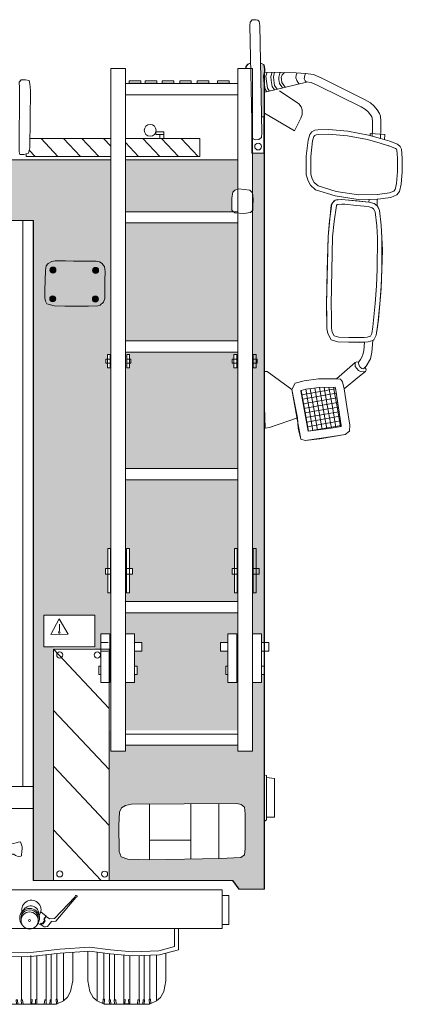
# Model space of a CAD drawing. Header units: metres. Extents: x -167 to 262, y -186 to 508.
# Tile 52 of 256: x 244.29 to 245.32, y -172.57 to -169.92. Entities that reach past the tile are written whole.
import ezdxf

# ---------------------------------------------------------------- set-up
doc = ezdxf.new("R2010")
doc.units = ezdxf.units.M
doc.header["$MEASUREMENT"] = 0
pattern_1 = [(10, (241.35346, -171.160779), (-0.00216785, 0.01229449), []), (100, (241.35346, -171.160779), (0.01229449, 0.00216785), [])]

msp = doc.modelspace()

# ---------------------------------------------------------------- hatches: boundary and pattern name
at = {"linetype": 'Continuous', "lineweight": 18}
h = msp.add_hatch(color=1, dxfattribs=at)
h.paths.add_polyline_path([(242.6164, -170.0512), (242.6174, -170.0678), (242.6174, -171.8306), (242.8089, -171.8306), (242.8089, -171.7654), (242.6275, -171.7654), (242.6275, -171.634), (243.0252, -171.634), (243.0252, -171.7654), (242.8941, -171.7654), (242.8941, -171.8306), (243.0342, -171.8306), (243.0342, -171.6119), (243.1841, -171.6119), (243.1841, -171.8306), (243.2386, -171.8306), (243.2386, -170.4585), (244.3299, -170.4585), (244.3299, -171.8306), (244.3835, -171.8306), (244.3835, -171.6058), (244.3578, -171.6058), (244.3578, -171.5206), (244.4946, -171.5206), (244.4946, -171.6119), (244.511, -171.6119), (244.511, -171.5942), (244.5112, -171.5942), (244.5112, -171.5708), (244.5376, -171.5708), (244.5376, -171.4599), (244.5295, -171.4599), (244.5295, -171.4097), (244.5234, -171.4097), (244.5234, -171.3948), (244.5295, -171.3948), (244.5295, -171.3407), (244.5376, -171.3407), (244.5376, -170.8548), (244.5288, -170.8548), (244.5288, -170.8423), (244.5245, -170.8423), (244.5245, -170.8315), (244.5288, -170.8315), (244.5288, -170.8191), (244.5376, -170.8191), (244.5376, -170.2955), (243.8642, -170.2955), (243.8644, -170.2977), (243.7041, -170.2984), (243.7044, -170.2955), (243.3758, -170.2955), (243.3758, -170.3196), (243.3743, -170.3331), (243.3638, -170.3338), (243.3628, -170.3171), (243.0376, -170.3171), (243.0376, -170.2955), (243.0194, -170.2955), (243.0194, -170.3171), (242.6964, -170.3171), (242.6946, -170.3331), (242.6842, -170.3338), (242.6831, -170.3156), (242.6832, -170.2955), (242.6663, -170.2955), (242.6663, -170.0517), (242.6663, -170.0436), (242.6632, -170.0399), (242.6178, -170.0399)])
h.paths.add_polyline_path([(242.6454, -170.3931), (242.6475, -170.3702), (242.6894, -170.3652), (242.7005, -170.3747), (242.703, -170.3906), (242.7025, -170.4301), (242.6699, -170.4323), (242.6468, -170.428), (242.6462, -170.4135)], flags=0)
h.paths.add_polyline_path([(242.7973, -171.5476), (242.7984, -171.5476), (242.802, -171.5397), (242.8156, -171.5364), (242.8852, -171.5367), (242.8979, -171.5436), (242.8979, -171.5499), (242.8995, -171.558), (242.8917, -171.5709), (242.8726, -171.572), (242.8104, -171.572), (242.7984, -171.5657)], flags=0)
h.paths.add_polyline_path([(243.0426, -170.6562), (243.0425, -170.6141), (243.0425, -170.5915), (243.0449, -170.5727), (243.0604, -170.5631), (243.1272, -170.5631), (243.1491, -170.5624), (243.1831, -170.5634), (243.1999, -170.5721), (243.203, -170.5886), (243.2038, -170.6431), (243.2038, -170.6696), (243.198, -170.6785), (243.1884, -170.6812), (243.1792, -170.6842), (243.1499, -170.6846), (243.086, -170.6846), (243.057, -170.6833), (243.0433, -170.6701)], flags=0)
h.paths.add_polyline_path([(244.3606, -170.6666), (244.3607, -170.647), (244.3618, -170.5924), (244.365, -170.576), (244.3819, -170.5674), (244.4159, -170.5667), (244.4378, -170.5674), (244.5046, -170.5679), (244.52, -170.5777), (244.5224, -170.5964), (244.5222, -170.619), (244.5218, -170.6669), (244.5161, -170.6843), (244.5028, -170.6883), (244.4782, -170.6893), (244.4143, -170.6889), (244.3851, -170.6883), (244.3758, -170.6852), (244.3629, -170.6815)], flags=0)
for points in [[(244.9502, -170.0678), (244.9512, -170.0512), (244.9498, -170.0399), (244.9403, -170.0399), (244.943, -170.1794), (244.9491, -170.1794), (244.9491, -170.2768), (244.9191, -170.2768), (244.9191, -170.3834), (244.9193, -170.3836), (244.9208, -170.4007), (244.9198, -170.4211), (244.9194, -170.4309), (244.9191, -170.4312), (244.9191, -171.5708), (244.9435, -171.5708), (244.9435, -171.5942), (244.9502, -171.5942)], [(244.8795, -170.2955), (244.5772, -170.2955), (244.5772, -170.4348), (244.8679, -170.4348), (244.8634, -170.4301), (244.8632, -170.3979), (244.8657, -170.382), (244.8715, -170.3771), (244.8795, -170.374)], [(244.8795, -170.465), (244.5772, -170.465), (244.5772, -170.7824), (244.8795, -170.7824)], [(244.3903, -170.5918, 1), (244.3742, -170.5918, 1)], [(244.505, -170.5926, 1), (244.4888, -170.5926, 1)], [(244.3898, -170.6691, 1), (244.3736, -170.6691, 1)], [(244.5045, -170.6698, 1), (244.4883, -170.6698, 1)], [(244.8331, -171.5942), (244.8528, -171.5942), (244.8528, -171.5708), (244.8795, -171.5708), (244.8795, -171.5137), (244.5772, -171.5137), (244.5772, -171.5708), (244.602, -171.5708), (244.602, -171.5942), (244.6216, -171.5942), (244.6216, -171.6175), (244.602, -171.6175), (244.602, -171.6577), (244.6085, -171.6577), (244.6085, -171.6802), (244.602, -171.6802), (244.602, -171.7017), (244.5772, -171.7017), (244.5772, -171.8306), (244.8795, -171.8306), (244.8795, -171.7017), (244.8528, -171.7017), (244.8528, -171.6802), (244.8471, -171.6802), (244.8471, -171.6577), (244.8528, -171.6577), (244.8528, -171.6175), (244.8331, -171.6175)], [(244.9502, -171.6802), (244.9435, -171.6802), (244.9435, -171.7017), (244.9191, -171.7017), (244.9191, -171.8306), (244.9502, -171.8306)], [(244.3835, -171.8306), (244.3299, -171.8306), (244.3299, -172.2344), (244.3835, -172.2344)]]:
    msp.add_hatch(color=1, dxfattribs=at).paths.add_polyline_path(points)
at = {"linetype": 'Continuous', "lineweight": 18, "true_color": 0xdfdfdf}
h = msp.add_hatch(color=254, dxfattribs=at)
h.paths.add_polyline_path([(244.3606, -170.6666), (244.362, -170.6758), (244.3662, -170.6824), (244.3758, -170.6852), (244.3851, -170.6883), (244.4143, -170.6889), (244.4782, -170.6893), (244.5028, -170.6883), (244.509, -170.6864), (244.5183, -170.6777), (244.5214, -170.6681), (244.5218, -170.6611), (244.5222, -170.619), (244.5224, -170.5964), (244.5206, -170.5824), (244.5182, -170.579), (244.5149, -170.5744), (244.5076, -170.5698), (244.4987, -170.5679), (244.4378, -170.5674), (244.4159, -170.5667), (244.3882, -170.5672), (244.3793, -170.5687), (244.3697, -170.5737), (244.3642, -170.5802), (244.3618, -170.5924), (244.3607, -170.647)])
h.paths.add_polyline_path([(244.3898, -170.6691, -1), (244.3736, -170.6691, -1)], flags=0)
h.paths.add_polyline_path([(244.3742, -170.5918, -1), (244.3903, -170.5918, -1)], flags=0)
h.paths.add_polyline_path([(244.4883, -170.6698, -1), (244.5045, -170.6698, -1)], flags=0)
h.paths.add_polyline_path([(244.505, -170.5926, -1), (244.4888, -170.5926, -1)], flags=0)
at = {"linetype": 'Continuous', "lineweight": 18}
h = msp.add_hatch(color=1, dxfattribs=at)
h.paths.add_polyline_path([(244.5772, -171.1261), (244.8795, -171.1261), (244.8795, -170.8126), (244.5772, -170.8126)])
h.paths.add_polyline_path([(244.5808, -170.8548), (244.5808, -170.8191), (244.5884, -170.8191), (244.5884, -170.8315), (244.5916, -170.8315), (244.5916, -170.8423), (244.5884, -170.8423), (244.5884, -170.8548)], flags=0)
h.paths.add_polyline_path([(244.8646, -170.8423), (244.8646, -170.8315), (244.8689, -170.8315), (244.8689, -170.8191), (244.8765, -170.8191), (244.8765, -170.8548), (244.8689, -170.8548), (244.8689, -170.8423)], flags=0)
at = {"linetype": 'Continuous', "lineweight": 13}
h = msp.add_hatch(dxfattribs=at)
h.set_pattern_fill('NET_0001', style=0, pattern_type=2)
h.set_pattern_definition(pattern_1)
h.paths.add_polyline_path([(245.1495, -170.9599), (245.1429, -170.9153), (245.1411, -170.9071), (245.0978, -170.9078), (245.0625, -170.9125), (245.0497, -170.9156), (245.049, -170.9169), (245.0567, -170.9599)])
h = msp.add_hatch(dxfattribs=at)
h.set_pattern_fill('NET_0001', style=0, pattern_type=2)
h.set_pattern_definition(pattern_1)
h.paths.add_polyline_path([(245.0567, -170.9599), (245.0684, -171.0256), (245.1307, -171.0172), (245.1571, -171.013), (245.1572, -171.0098), (245.1499, -170.9626), (245.1495, -170.9599)])
at = {"linetype": 'Continuous', "lineweight": 18}
h = msp.add_hatch(color=1, dxfattribs=at)
h.paths.add_polyline_path([(244.5772, -171.1563), (244.5772, -171.4835), (244.8795, -171.4835), (244.8795, -171.4599), (244.8703, -171.4599), (244.8703, -171.4097), (244.8643, -171.4097), (244.8643, -171.3948), (244.8703, -171.3948), (244.8703, -171.3407), (244.8795, -171.3407), (244.8795, -171.1563)])
h.paths.add_polyline_path([(244.5803, -171.4599), (244.5803, -171.3407), (244.588, -171.3407), (244.588, -171.3948), (244.5963, -171.3948), (244.5963, -171.4097), (244.588, -171.4097), (244.588, -171.4599)], flags=0)
h = msp.add_hatch(color=1, dxfattribs=at)
h.paths.add_polyline_path([(244.5333, -171.8306), (244.5333, -172.2344), (244.8656, -172.2344), (244.8834, -172.2577), (244.9502, -172.2577), (244.9502, -171.8306), (244.9191, -171.8306), (244.9191, -171.8862), (244.8795, -171.8862), (244.8795, -171.8704), (244.5772, -171.8704), (244.5772, -171.8862), (244.5376, -171.8862), (244.5376, -171.8306)])
h.paths.add_polyline_path([(244.5594, -172.0852), (244.5609, -172.0505), (244.5668, -172.0387), (244.5771, -172.0321), (244.5933, -172.0292), (244.8767, -172.027), (244.8885, -172.0299), (244.8973, -172.0373), (244.8996, -172.055), (244.8996, -172.1486), (244.8973, -172.1655), (244.8878, -172.1721), (244.8324, -172.1751), (244.6413, -172.1788), (244.5838, -172.1773), (244.5653, -172.1707), (244.5601, -172.1559)], flags=0)

# ---------------------------------------------------------------- linework, layer by layer
at = {"color": 7, "linetype": 'Continuous', "lineweight": 13}
for p, q in [((244.3009, -170.4585), (244.3009, -171.9817)), ((244.642, -172.1257), (244.642, -172.0288)), ((244.7535, -172.0279), (244.7535, -172.1766)), ((244.828, -172.0273), (244.828, -172.1752)), ((244.7535, -172.1257), (244.642, -172.1257)), ((244.642, -172.1257), (244.642, -172.1788)), ((244.2973, -172.5552), (244.2974, -172.4394)), ((244.3227, -172.5548), (244.3228, -172.4362)), ((244.3385, -172.5548), (244.3385, -172.4362)), ((244.3639, -172.5552), (244.3639, -172.4343)), ((244.3776, -172.555), (244.3777, -172.4328)), ((244.3925, -172.5538), (244.3926, -172.4312)), ((244.4102, -172.5577), (244.4102, -172.4296)), ((244.5013, -172.5577), (244.5013, -172.4274)), ((244.519, -172.5538), (244.519, -172.4295)), ((244.5339, -172.555), (244.5339, -172.4313)), ((244.5476, -172.5553), (244.5476, -172.4327)), ((244.573, -172.5548), (244.573, -172.4362)), ((244.5888, -172.5548), (244.5888, -172.4362)), ((244.6142, -172.5553), (244.6142, -172.4363)), ((244.6279, -172.555), (244.628, -172.4358)), ((244.6428, -172.5538), (244.6428, -172.4353)), ((244.6605, -172.5577), (244.6605, -172.4346))]:
    msp.add_line(p, q, dxfattribs=at)
for points in [[(244.9118, -169.9338), (244.9124, -169.925), (244.9177, -169.9188), (244.9222, -169.918), (244.9284, -169.918), (244.9332, -169.9191), (244.9372, -169.9231), (244.9383, -169.9338), (244.9438, -170.2228), (244.9433, -170.2348), (244.9358, -170.2408), (244.9268, -170.2413), (244.9208, -170.2388), (244.9178, -170.2328)], [(244.5376, -170.0495), (244.5772, -170.0495), (244.5772, -171.8862), (244.5376, -171.8862)], [(244.8795, -170.0495), (244.9191, -170.0495), (244.9191, -171.8862), (244.8795, -171.8862)], [(244.2925, -170.1011), (244.2911, -170.0862), (244.2965, -170.0794), (244.3087, -170.0801), (244.3182, -170.0815), (244.3203, -170.0909), (244.3216, -170.1085), (244.3196, -170.2627), (244.3169, -170.2776), (244.304, -170.281), (244.2932, -170.2803), (244.2911, -170.2736)], [(244.5873, -170.0821), (244.6185, -170.0821), (244.6185, -170.0888), (244.5873, -170.0888)], [(244.6303, -170.0821), (244.6616, -170.0821), (244.6616, -170.0888), (244.6303, -170.0888)], [(244.6763, -170.0821), (244.7076, -170.0821), (244.7076, -170.0888), (244.6763, -170.0888)], [(244.7232, -170.0821), (244.7544, -170.0821), (244.7544, -170.0888), (244.7232, -170.0888)], [(244.7701, -170.0821), (244.8013, -170.0821), (244.8013, -170.0888), (244.7701, -170.0888)], [(244.8249, -170.0821), (244.8562, -170.0821), (244.8562, -170.0888), (244.8249, -170.0888)], [(244.659, -170.2199), (244.6801, -170.2199), (244.6801, -170.2266), (244.659, -170.2266)], [(244.6696, -170.2266), (244.6805, -170.2266), (244.6805, -170.2375), (244.6696, -170.2375)], [(244.912, -170.377), (244.9193, -170.3836), (244.9208, -170.4007), (244.9198, -170.4211), (244.9194, -170.4309), (244.9136, -170.4366), (244.896, -170.4397), (244.8711, -170.4379), (244.8634, -170.4301), (244.8632, -170.3979), (244.8657, -170.382), (244.8715, -170.3771), (244.8817, -170.3731)], [(245.2321, -170.4086), (245.2465, -170.4127), (245.254, -170.4189), (245.259, -170.4273), (245.2608, -170.4318), (245.2653, -170.4712), (245.2671, -170.5045), (245.267, -170.5897), (245.2653, -170.6347), (245.2615, -170.6831), (245.2549, -170.7457), (245.2519, -170.7667), (245.2451, -170.7797), (245.2426, -170.7808), (245.2299, -170.7847), (245.2199, -170.7859), (245.1774, -170.7858), (245.1488, -170.7849), (245.1302, -170.7791), (245.1214, -170.7628), (245.1191, -170.7488), (245.1185, -170.7165), (245.1179, -170.6842), (245.12, -170.5928), (245.122, -170.5014), (245.1262, -170.4591), (245.1327, -170.4132), (245.1381, -170.4065), (245.1413, -170.4034), (245.1586, -170.4022), (245.1684, -170.4024), (245.2003, -170.4055)], [(245.2298, -170.4209), (245.2406, -170.424), (245.2444, -170.4271), (245.2477, -170.4328), (245.2486, -170.4349), (245.2529, -170.4723), (245.2547, -170.5049), (245.2545, -170.5894), (245.2528, -170.634), (245.249, -170.682), (245.2425, -170.7442), (245.2399, -170.7628), (245.2363, -170.7697), (245.2273, -170.7725), (245.2192, -170.7734), (245.1776, -170.7733), (245.1509, -170.7725), (245.1388, -170.7687), (245.1334, -170.7587), (245.1316, -170.7477), (245.131, -170.7163), (245.1304, -170.6842), (245.1324, -170.5931), (245.1345, -170.5021), (245.1386, -170.4606), (245.1445, -170.4183), (245.1468, -170.4155), (245.1589, -170.4147), (245.1677, -170.4148), (245.199, -170.4179)], [(244.4378, -170.5674), (244.4987, -170.5679), (244.5076, -170.5698), (244.5149, -170.5744), (244.5182, -170.579), (244.5206, -170.5824), (244.5224, -170.5964), (244.5222, -170.619), (244.5218, -170.6611), (244.5214, -170.6681), (244.5183, -170.6777), (244.509, -170.6864), (244.5028, -170.6883), (244.4782, -170.6893), (244.4143, -170.6889), (244.3851, -170.6883), (244.3758, -170.6852), (244.3662, -170.6824), (244.362, -170.6758), (244.3606, -170.6666), (244.3607, -170.647), (244.3618, -170.5924), (244.3642, -170.5802), (244.3697, -170.5737), (244.3793, -170.5687), (244.3882, -170.5672), (244.4159, -170.5667)], [(244.5288, -170.8191), (244.5364, -170.8191), (244.5364, -170.8548), (244.5288, -170.8548)], [(244.5808, -170.8191), (244.5884, -170.8191), (244.5884, -170.8548), (244.5808, -170.8548)], [(244.8689, -170.8191), (244.8765, -170.8191), (244.8765, -170.8548), (244.8689, -170.8548)], [(244.9209, -170.8191), (244.9285, -170.8191), (244.9285, -170.8548), (244.9209, -170.8548)], [(245.0339, -170.8957), (245.0249, -170.9134), (245.0487, -171.0463), (245.0605, -171.05), (245.134, -171.04), (245.1684, -171.0345), (245.1795, -171.0249), (245.1804, -171.0087), (245.1727, -170.9591), (245.1656, -170.9111), (245.1614, -170.8925), (245.1555, -170.8854), (245.1448, -170.884), (245.096, -170.8848), (245.0583, -170.8898)], [(245.0497, -170.9156), (245.049, -170.9169), (245.0684, -171.0256), (245.1307, -171.0172), (245.1571, -171.013), (245.1572, -171.0098), (245.1499, -170.9626), (245.1429, -170.9153), (245.1411, -170.9071), (245.0978, -170.9078), (245.0625, -170.9125)], [(244.5295, -171.3407), (244.5372, -171.3407), (244.5372, -171.4599), (244.5295, -171.4599)], [(244.5803, -171.3407), (244.588, -171.3407), (244.588, -171.4599), (244.5803, -171.4599)], [(244.8703, -171.3407), (244.8781, -171.3407), (244.8781, -171.4599), (244.8703, -171.4599)], [(244.9211, -171.3407), (244.9289, -171.3407), (244.9289, -171.4599), (244.9211, -171.4599)], [(244.3578, -171.5206), (244.4946, -171.5206), (244.4946, -171.6058), (244.3578, -171.6058)], [(244.3764, -171.5728), (244.3989, -171.5305), (244.4231, -171.5718)], [(244.5112, -171.5708), (244.5355, -171.5708), (244.5355, -171.7017), (244.5112, -171.7017)], [(244.5776, -171.5708), (244.602, -171.5708), (244.602, -171.7017), (244.5776, -171.7017)], [(244.8528, -171.5708), (244.8771, -171.5708), (244.8771, -171.7017), (244.8528, -171.7017)], [(244.9192, -171.5708), (244.9435, -171.5708), (244.9435, -171.7017), (244.9192, -171.7017)], [(244.5333, -171.6119), (244.3835, -171.6119), (244.3835, -172.2344), (244.5333, -172.2344)], [(244.329, -171.9817), (243.7838, -171.9817), (243.7838, -172.041), (244.329, -172.041)], [(244.8767, -172.027), (244.8885, -172.0299), (244.8973, -172.0373), (244.8996, -172.055), (244.8996, -172.1486), (244.8973, -172.1655), (244.8878, -172.1721), (244.8324, -172.1751), (244.6413, -172.1788), (244.5838, -172.1773), (244.5653, -172.1707), (244.5601, -172.1559), (244.5594, -172.0852), (244.5609, -172.0505), (244.5668, -172.0387), (244.5771, -172.0321), (244.5933, -172.0292)], [(244.3644, -172.3309), (244.373, -172.3371), (244.386, -172.3364), (244.4409, -172.2788), (244.442, -172.2764), (244.4429, -172.2745), (244.4453, -172.2743), (244.4475, -172.2756), (244.4475, -172.2778), (244.4434, -172.2804), (244.3897, -172.3436), (244.378, -172.3448), (244.3678, -172.358), (244.3622, -172.3589), (244.3589, -172.3587), (244.3504, -172.354), (244.3521, -172.3511), (244.3555, -172.3512), (244.3611, -172.3426), (244.3589, -172.3383)], [(244.8371, -172.275), (244.855, -172.275), (244.855, -172.3526), (244.8371, -172.3526)]]:
    msp.add_lwpolyline(points, close=True, dxfattribs=at)
for points in [[(244.9403, -170.0355), (244.9421, -170.0356), (244.9497, -170.0391), (244.9512, -170.0512), (244.9502, -170.0678), (244.9502, -172.2577), (244.8931, -172.2577), (244.8825, -172.2577), (244.8648, -172.2344), (244.329, -172.2344), (244.329, -170.4585), (243.7838, -170.4585)], [(244.9403, -170.0354), (244.943, -170.0356), (244.9505, -170.0391), (244.952, -170.0512), (244.951, -170.0678), (244.951, -172.2577), (244.8939, -172.2577), (244.8834, -172.2577), (244.8656, -172.2344), (244.3299, -172.2344), (244.3299, -170.4585), (243.7847, -170.4585)], [(244.9013, -170.0495), (244.9013, -170.0436), (244.9063, -170.0376), (244.9124, -170.0351), (244.9138, -170.0351)], [(244.9022, -170.0495), (244.9021, -170.0436), (244.9072, -170.0376), (244.9132, -170.0351), (244.9138, -170.0351)], [(244.9513, -170.0588), (244.9485, -170.0693), (244.9497, -170.0838), (244.953, -170.1051), (244.9575, -170.1119)], [(244.9516, -170.0589), (245.0363, -170.0612), (245.0615, -170.0628), (245.0594, -170.0685), (245.0578, -170.077), (245.061, -170.0827), (245.064, -170.0858), (244.9793, -170.1067), (244.951, -170.1134)], [(244.958, -170.059), (244.9551, -170.0698), (244.9562, -170.083), (244.9592, -170.1026), (244.9644, -170.1102)], [(244.9716, -170.0594), (244.9685, -170.071), (244.9694, -170.0814), (244.9718, -170.0977), (244.9781, -170.107)], [(244.9784, -170.0596), (244.9751, -170.0716), (244.9759, -170.0806), (244.9781, -170.0952), (244.9849, -170.1053)], [(244.9951, -170.0601), (244.9924, -170.0622), (244.9895, -170.0729), (244.99, -170.0789), (244.9917, -170.0899), (244.9997, -170.1017)], [(245.0053, -170.0603), (244.9983, -170.0661), (244.9963, -170.0735), (244.9967, -170.0782), (244.9981, -170.0874), (245.0066, -170.1)], [(245.0391, -170.0614), (245.0362, -170.0673), (245.0356, -170.0747), (245.0381, -170.0814), (245.0431, -170.091)], [(245.0615, -170.0628), (245.0826, -170.0655), (245.1056, -170.0755), (245.2218, -170.1332), (245.236, -170.1418), (245.2459, -170.1505), (245.2543, -170.1606), (245.2603, -170.17), (245.2628, -170.1776), (245.2642, -170.1908), (245.2642, -170.2128), (245.2628, -170.2378)], [(244.5772, -170.0897), (244.8795, -170.0897)], [(245.0636, -170.0854), (245.0766, -170.0871), (245.0962, -170.0956), (245.2111, -170.1527), (245.2228, -170.1597), (245.2299, -170.166), (245.2364, -170.1738), (245.2401, -170.1796), (245.241, -170.1823), (245.242, -170.192), (245.242, -170.2122), (245.241, -170.2313)], [(244.8795, -170.12), (244.5772, -170.12)], [(244.9919, -170.1091), (245.0436, -170.1443), (245.0499, -170.1527), (245.0527, -170.1605), (245.0524, -170.1731), (245.0493, -170.1834), (245.0315, -170.2167), (244.951, -170.1692)], [(244.943, -170.1794), (244.9491, -170.1794), (244.9491, -170.2768), (244.9167, -170.2768), (244.9167, -170.1794)], [(245.2546, -170.4012), (245.2033, -170.4017), (245.1412, -170.3922), (245.0887, -170.3762), (245.0752, -170.3637), (245.0682, -170.3512), (245.0637, -170.3352), (245.0632, -170.2853), (245.0682, -170.2418), (245.0727, -170.2268), (245.0782, -170.2198), (245.0867, -170.2153), (245.0942, -170.2143), (245.1237, -170.2138), (245.1757, -170.2183), (245.2308, -170.2283), (245.2628, -170.2378)], [(245.2549, -170.3887), (245.2041, -170.3892), (245.144, -170.38), (245.0951, -170.3651), (245.0851, -170.3559), (245.0798, -170.3464), (245.0761, -170.3334), (245.0757, -170.2859), (245.0804, -170.2443), (245.0839, -170.2326), (245.0864, -170.2296), (245.0906, -170.2274), (245.0951, -170.2268), (245.1233, -170.2263), (245.1741, -170.2307), (245.2279, -170.2404), (245.2621, -170.2506)], [(245.274, -170.2411), (245.2747, -170.2265), (245.2358, -170.2246), (245.2355, -170.2297)], [(244.3199, -170.2377), (244.5376, -170.2377)], [(244.3503, -170.2377), (244.3953, -170.2859)], [(244.4108, -170.2375), (244.4561, -170.2859)], [(244.4601, -170.2375), (244.5054, -170.2859)], [(244.518, -170.2375), (244.5376, -170.2584)], [(244.5772, -170.2377), (244.7774, -170.2377), (244.7774, -170.2859), (244.5772, -170.2859)], [(244.5772, -170.2487), (244.6121, -170.2859)], [(244.6242, -170.2375), (244.6695, -170.2859)], [(244.6744, -170.2375), (244.7197, -170.2859)], [(244.7275, -170.2375), (244.7728, -170.2859)], [(245.2883, -170.2453), (245.3093, -170.2533), (245.3163, -170.2588), (245.3193, -170.2663), (245.3218, -170.2903), (245.3213, -170.3272), (245.3188, -170.3607), (245.3143, -170.3807), (245.3068, -170.3897), (245.2908, -170.3962), (245.2558, -170.4012), (245.2546, -170.4012)], [(245.2593, -170.2497), (245.2848, -170.2572)], [(245.2628, -170.2378), (245.2883, -170.2453)], [(244.5376, -170.2859), (244.3102, -170.2859), (244.3102, -170.2794)], [(244.3185, -170.2688), (244.3346, -170.2859)], [(245.2839, -170.2569), (245.3031, -170.2643), (245.306, -170.2665), (245.3071, -170.2693), (245.3093, -170.2908), (245.3089, -170.3267), (245.3065, -170.3589), (245.3028, -170.375), (245.2992, -170.3793), (245.2875, -170.3841), (245.2548, -170.3887), (245.2544, -170.3887)], [(243.7838, -170.2955), (244.5376, -170.2955)], [(243.7847, -170.2955), (244.5376, -170.2955)], [(244.5772, -170.2955), (244.8795, -170.2955)], [(244.5772, -170.2955), (244.8795, -170.2955)], [(245.2321, -170.4086), (245.1684, -170.4024), (245.1488, -170.4021), (245.1413, -170.4034), (245.1349, -170.4096), (245.1305, -170.4168), (245.122, -170.5014), (245.1179, -170.6842), (245.1191, -170.7488), (245.1214, -170.7628), (245.1302, -170.7791), (245.1488, -170.7849), (245.2059, -170.7866), (245.2199, -170.7859)], [(245.2323, -170.4014), (245.2321, -170.4086)], [(245.2546, -170.4012), (245.254, -170.4189)], [(244.5772, -170.4348), (244.8795, -170.4348)], [(245.2426, -170.7808), (245.2451, -170.7797), (245.2519, -170.7667), (245.2579, -170.7247), (245.265, -170.6415), (245.269, -170.5378), (245.2653, -170.4712), (245.2608, -170.4318), (245.2572, -170.4228), (245.254, -170.4189)], [(244.8795, -170.465), (244.5772, -170.465)], [(244.5772, -170.7824), (244.8795, -170.7824)], [(245.2426, -170.7808), (245.24, -170.8123), (245.2361, -170.8309), (245.2245, -170.8502), (245.2183, -170.8564), (245.2168, -170.8575), (245.2134, -170.8564), (245.2089, -170.8527), (245.2049, -170.847), (245.204, -170.8413), (245.205, -170.8383)], [(245.2199, -170.7859), (245.218, -170.8091), (245.2159, -170.819)], [(244.5364, -170.8423), (244.5245, -170.8423), (244.5245, -170.8315), (244.5364, -170.8315)], [(244.8795, -170.8126), (244.5772, -170.8126)], [(244.5808, -170.8315), (244.5916, -170.8315), (244.5916, -170.8423), (244.5808, -170.8423)], [(244.8765, -170.8423), (244.8646, -170.8423), (244.8646, -170.8315), (244.8765, -170.8315)], [(244.9209, -170.8315), (244.9318, -170.8315), (244.9318, -170.8423), (244.9209, -170.8423)], [(245.205, -170.8383), (245.2095, -170.8328), (245.2134, -170.8259), (245.2159, -170.819)], [(245.1448, -170.884), (245.1952, -170.8402), (245.1992, -170.839), (245.2045, -170.8398)], [(245.2214, -170.8533), (245.224, -170.8566), (245.2245, -170.8613), (245.223, -170.8646), (245.202, -170.8807), (245.1656, -170.9111)], [(245.223, -170.8646), (245.2174, -170.8656), (245.2098, -170.8649), (245.2042, -170.8616), (245.1993, -170.8569), (245.1954, -170.8508), (245.1949, -170.846), (245.1952, -170.8402)], [(245.0249, -170.9134), (244.9583, -170.8651), (244.951, -170.8644)], [(245.1656, -170.9111), (245.1727, -170.9591), (245.1804, -171.0087), (245.1795, -171.0249), (245.1684, -171.0345), (245.0997, -171.0456), (245.0605, -171.05), (245.0487, -171.0463), (245.042, -171.0175), (245.0396, -170.9897), (245.0249, -170.9134), (245.0339, -170.8957), (245.0583, -170.8898), (245.096, -170.8848)], [(245.096, -170.8848), (245.1448, -170.884)], [(245.0396, -170.9897), (244.9643, -171.0157), (244.9528, -171.0172), (244.951, -170.9599)], [(245.0396, -170.9897), (245.0354, -170.9738), (245.0324, -170.952)], [(244.5772, -171.1261), (244.8795, -171.1261)], [(244.8795, -171.1563), (244.5772, -171.1563)], [(244.5372, -171.4097), (244.5234, -171.4097), (244.5234, -171.3948), (244.5372, -171.3948)], [(244.5803, -171.3948), (244.5963, -171.3948), (244.5963, -171.4097), (244.5803, -171.4097)], [(244.8781, -171.4097), (244.8643, -171.4097), (244.8643, -171.3948), (244.8781, -171.3948)], [(244.9211, -171.3948), (244.9371, -171.3948), (244.9371, -171.4097), (244.9211, -171.4097)], [(244.5772, -171.4835), (244.8795, -171.4835)], [(244.8795, -171.5137), (244.5772, -171.5137)], [(244.3999, -171.5447), (244.3999, -171.5625)], [(244.5307, -171.6175), (244.511, -171.6175), (244.511, -171.5942), (244.5307, -171.5942)], [(244.602, -171.5942), (244.6216, -171.5942), (244.6216, -171.6175), (244.602, -171.6175)], [(244.8528, -171.6175), (244.8331, -171.6175), (244.8331, -171.5942), (244.8528, -171.5942)], [(244.9435, -171.5942), (244.9632, -171.5942), (244.9632, -171.6175), (244.9435, -171.6175)], [(244.5333, -171.7714), (244.3835, -171.6119)], [(244.5112, -171.6802), (244.5056, -171.6802), (244.5056, -171.6577), (244.5112, -171.6577)], [(244.602, -171.6577), (244.6085, -171.6577), (244.6085, -171.6802), (244.602, -171.6802)], [(244.8528, -171.6802), (244.8471, -171.6802), (244.8471, -171.6577), (244.8528, -171.6577)], [(244.9435, -171.6577), (244.9501, -171.6577), (244.9501, -171.6802), (244.9435, -171.6802)], [(244.5333, -171.936), (244.3835, -171.7765)], [(244.5772, -171.8402), (244.8795, -171.8402)], [(244.8795, -171.8704), (244.5772, -171.8704)], [(244.5333, -172.0865), (244.3835, -171.927)], [(244.9502, -171.9502), (244.9565, -171.9518), (244.9566, -172.071), (244.9502, -172.0759)], [(244.9565, -171.9571), (244.9785, -171.9594), (244.9785, -172.0642), (244.9566, -172.0642)], [(244.512, -172.2344), (244.3835, -172.0976)], [(244.265, -172.1329), (244.2753, -172.1346), (244.2836, -172.1328), (244.2888, -172.1308), (244.2945, -172.13), (244.2991, -172.144), (244.2991, -172.1486), (244.2983, -172.1567), (244.2977, -172.165), (244.2974, -172.1679), (244.2957, -172.169), (244.2914, -172.1705), (244.2819, -172.1673), (244.2773, -172.1636), (244.2647, -172.1638)], [(243.7838, -172.3639), (244.8371, -172.3639), (244.8371, -172.2598), (244.2428, -172.2598)], [(244.3, -172.3174), (244.3074, -172.3083)], [(244.3497, -172.3185), (244.3638, -172.3299), (244.3573, -172.3382), (244.3597, -172.3421), (244.3544, -172.3496), (244.3503, -172.3492), (244.3477, -172.353), (244.3422, -172.3497)], [(244.3456, -172.331), (244.3435, -172.3176)], [(244.7202, -172.3641), (244.7202, -172.4208), (244.6687, -172.4343), (244.5955, -172.437), (244.5358, -172.4316), (244.4802, -172.4248), (244.4015, -172.4302), (244.3148, -172.4397), (244.2361, -172.4383), (244.1886, -172.4397), (244.1898, -172.364)], [(244.7093, -172.364), (244.7093, -172.4123), (244.6671, -172.4234), (244.5958, -172.4261), (244.5369, -172.4207), (244.4805, -172.4138), (244.4006, -172.4193), (244.3143, -172.4287), (244.236, -172.4274), (244.1997, -172.4284), (244.2008, -172.364)], [(244.4758, -172.5043), (244.4758, -172.4251)], [(244.4358, -172.5043), (244.4358, -172.4278)], [(244.6861, -172.5044), (244.6861, -172.4297)], [(244.2255, -172.5043), (244.2315, -172.5328), (244.2397, -172.5486), (244.251, -172.5576), (244.2698, -172.5667), (244.2977, -172.5667), (244.2969, -172.5554), (244.3007, -172.5554), (244.3022, -172.5674), (244.3225, -172.5667), (244.3225, -172.5554), (244.3259, -172.5545), (244.3255, -172.5665), (244.3306, -172.5665)], [(244.4358, -172.5043), (244.4298, -172.5329), (244.4215, -172.5486), (244.4102, -172.5577), (244.3914, -172.5667), (244.3636, -172.5667), (244.3643, -172.5554), (244.3606, -172.5554), (244.359, -172.5674), (244.3387, -172.5667), (244.3387, -172.5554), (244.3353, -172.5545), (244.3357, -172.5665), (244.3306, -172.5665)], [(244.4758, -172.5043), (244.4818, -172.5329), (244.49, -172.5487), (244.5013, -172.5577), (244.5201, -172.5667), (244.548, -172.5667), (244.5472, -172.5554), (244.551, -172.5554), (244.5525, -172.5674), (244.5728, -172.5667), (244.5728, -172.5554), (244.5762, -172.5545), (244.5758, -172.5665), (244.5809, -172.5666)], [(244.6861, -172.5044), (244.6801, -172.5329), (244.6718, -172.5487), (244.6605, -172.5577), (244.6417, -172.5667), (244.6139, -172.5667), (244.6146, -172.5554), (244.6108, -172.5554), (244.6093, -172.5675), (244.589, -172.5667), (244.589, -172.5554), (244.5856, -172.5545), (244.586, -172.5665), (244.5809, -172.5666)], [(244.2977, -172.5667), (244.2876, -172.5667), (244.2866, -172.5552), (244.2835, -172.5551), (244.2838, -172.5667), (244.2698, -172.5667), (244.2702, -172.554), (244.2672, -172.5536), (244.2658, -172.5647)], [(244.3636, -172.5667), (244.3736, -172.5667), (244.3746, -172.5552), (244.3778, -172.5551), (244.3775, -172.5667), (244.3914, -172.5667), (244.3911, -172.554), (244.394, -172.5536), (244.3954, -172.5647)], [(244.548, -172.5667), (244.5379, -172.5667), (244.5369, -172.5552), (244.5338, -172.5551), (244.534, -172.5667), (244.5201, -172.5667), (244.5205, -172.554), (244.5175, -172.5537), (244.5161, -172.5648)], [(244.6139, -172.5667), (244.6239, -172.5667), (244.6249, -172.5553), (244.6281, -172.5551), (244.6278, -172.5667), (244.6417, -172.5667), (244.6414, -172.554), (244.6443, -172.5537), (244.6457, -172.5648)], [(244.3306, -172.5667), (244.2698, -172.5667)], [(244.3306, -172.5667), (244.3914, -172.5667)], [(244.5809, -172.5667), (244.5201, -172.5667)], [(244.5809, -172.5667), (244.6417, -172.5667)]]:
    msp.add_lwpolyline(points, dxfattribs=at)
for centre, radius in [((244.6437, -170.2157), 0.0159), ((244.9341, -170.2593), 0.00928), ((244.3822, -170.5918), 0.00808), ((244.4969, -170.5926), 0.00808), ((244.3817, -170.6691), 0.00808), ((244.4964, -170.6698), 0.00808), ((244.3993, -171.5669), 0.00221), ((244.4005, -171.6275), 0.0082), ((244.5017, -171.6275), 0.0082), ((244.4005, -172.2166), 0.0082), ((244.5211, -172.2172), 0.0082), ((244.3194, -172.3419), 0.0231), ((244.3194, -172.3419), 0.00263)]:
    msp.add_circle(centre, radius, dxfattribs=at)
for centre, radius, start, end in [((244.3242, -172.3133), 0.026, 323.27, 192.8568), ((244.3194, -172.336), 0.0266, 319.0752, 220.9248), ((244.3194, -172.336), 0.0231, 352.6108, 187.3892), ((244.3225, -172.325), 0.0222, 353.7803, 154.7397)]:
    msp.add_arc(centre, radius, start, end, dxfattribs=at)

doc.saveas('drawing.dxf')
